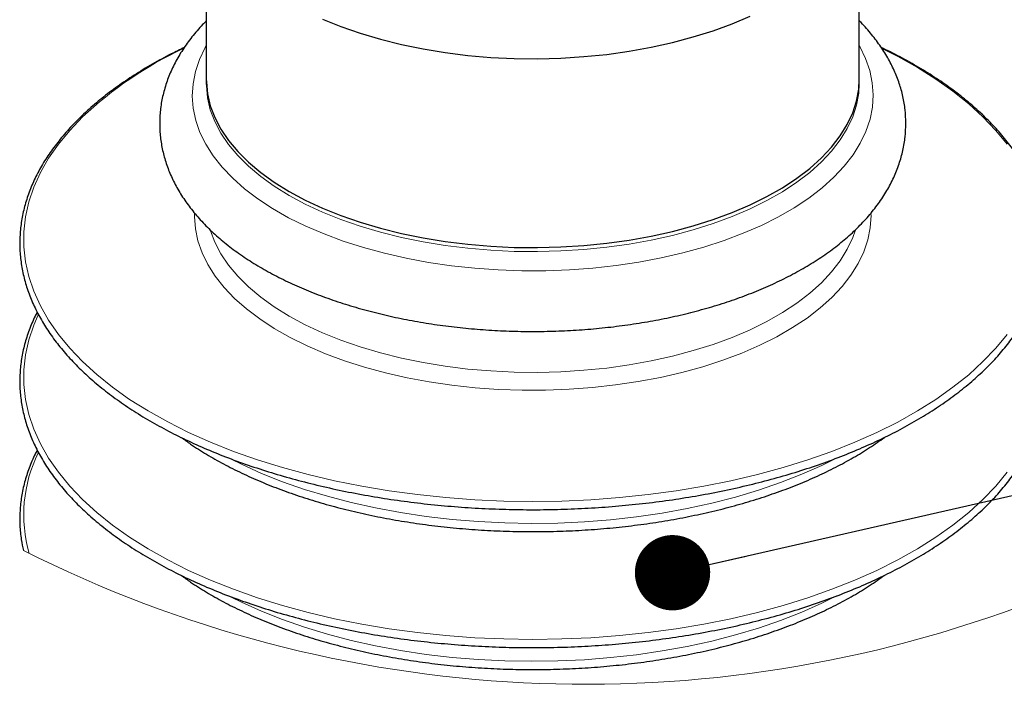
# Model space of a CAD drawing. Header units: millimetres. Extents: x 0 to 305, y 0 to 297.
# Tile 8 of 39: x 123 to 138, y 114 to 124. Entities that reach past the tile are written whole.
import ezdxf

# ---------------------------------------------------------------- set-up
doc = ezdxf.new("R2010")
doc.units = ezdxf.units.MM
doc.layers.add('ОСНОВНАЯ_НАДПИСЬ', color=7, linetype='Continuous')
doc.styles.get("Standard").update_dxf_attribs({"font": 'ГОСТ тип А'})
doc.dimstyles.new('SLDDIMSTYLE3', dxfattribs={"dimtxt": 0.18, "dimasz": 1.076923, "dimexe": 0, "dimexo": 0.0625, "dimgap": 0, "dimtad": 0, "dimtih": 1, "dimtoh": 1, "dimdec": 0, "dimrnd": 1e-09, "dimzin": 0, "dimdsep": 46, "dimtxsty": 'Standard', "dimblk1": 'DOT', "dimblk2": 'DOT', "dimsah": 1, "dimcen": 0.09, "dimadec": 0, "dimazin": 0, "dimtfac": 1.076923, "dimtdec": 0, "dimtofl": 0, "dimtmove": 0, "dimatfit": 3, "dimldrblk": 'DOT', "dimfxl": 1, "dimfrac": 2, "dimtolj": 1, "dimtzin": 0, "dimarcsym": 0})

# ---------------------------------------------------------------- blocks, each defined once
blk = doc.blocks.new('_Dot')
at = {"color": 0, "linetype": 'ByBlock', "lineweight": -2}
blk.add_line((-0.5, 0), (-1, 0), dxfattribs=at)
at = {"color": 0, "linetype": 'ByBlock', "const_width": 0.5}
blk.add_lwpolyline([(-0.25, 0, 1), (0.25, 0, 1)], format="xyb", close=True, dxfattribs=at)

msp = doc.modelspace()

# ---------------------------------------------------------------- linework, layer by layer
at = {"color": 7, "linetype": 'Continuous', "lineweight": 25}
for p, q in [((126.1631, 125.604), (126.1631, 122.904)), ((135.4964, 122.904), (135.4964, 125.604)), ((126.1631, 122.904), (126.1631, 122.8468)), ((135.4964, 122.8468), (135.4964, 122.904))]:
    msp.add_line(p, q, dxfattribs=at)
at = {"color": 7, "linetype": 'Continuous', "lineweight": 25, "flags": 128}
for points in [[(127.8243, 123.7653), (128.0866, 123.6596), (128.3629, 123.5638), (128.6518, 123.4783)], [(128.6518, 123.4783), (128.9518, 123.4037), (129.2614, 123.3403), (129.5789, 123.2885), (129.9028, 123.2484), (130.2315, 123.2204), (130.5632, 123.2044), (130.8962, 123.2008), (131.2289, 123.2093), (131.5596, 123.2301), (131.8866, 123.263), (132.2081, 123.3078), (132.5227, 123.3643), (132.8286, 123.4322), (133.1244, 123.5111), (133.4084, 123.6008), (133.6793, 123.7006), (133.9357, 123.8102)], [(126.1631, 122.904), (126.1635, 122.8697), (126.1802, 122.6984), (126.2205, 122.528), (126.2843, 122.3596), (126.3713, 122.194), (126.481, 122.032), (126.6128, 121.8745), (126.7662, 121.7221), (126.9402, 121.5758), (127.1341, 121.4363), (127.3468, 121.3043), (127.5772, 121.1804), (127.8243, 121.0653), (128.0866, 120.9595), (128.3629, 120.8637), (128.6518, 120.7782), (128.9518, 120.7036), (129.2614, 120.6402), (129.5789, 120.5884), (129.9028, 120.5483), (130.2315, 120.5203), (130.5632, 120.5044), (130.8962, 120.5007), (131.2289, 120.5093), (131.5596, 120.53), (131.8866, 120.5629), (132.2081, 120.6077), (132.5227, 120.6642), (132.8286, 120.7321), (133.1244, 120.8111), (133.4084, 120.9007), (133.6793, 121.0006), (133.9357, 121.1101), (134.1762, 121.2288), (134.3997, 121.356), (134.6051, 121.4911), (134.7911, 121.6335), (134.957, 121.7822), (135.1019, 121.9367), (135.225, 122.0962), (135.3256, 122.2597), (135.4034, 122.4266), (135.4579, 122.5958), (135.4888, 122.7667), (135.4964, 122.904)], [(126.1631, 122.904), (126.1635, 122.8697), (126.1802, 122.6984), (126.2205, 122.528), (126.2843, 122.3596), (126.3713, 122.194), (126.481, 122.032), (126.6128, 121.8745), (126.7662, 121.7221), (126.9402, 121.5758), (127.1341, 121.4363), (127.3468, 121.3043), (127.5772, 121.1804), (127.8243, 121.0653), (128.0866, 120.9595), (128.3629, 120.8637), (128.6518, 120.7782)], [(128.6518, 120.7782), (128.9518, 120.7036), (129.2614, 120.6402), (129.5789, 120.5884), (129.9028, 120.5483), (130.2315, 120.5203), (130.5632, 120.5044), (130.8962, 120.5007), (131.2289, 120.5093), (131.5596, 120.53), (131.8866, 120.5629), (132.2081, 120.6077), (132.5227, 120.6642), (132.8286, 120.7321), (133.1244, 120.8111), (133.4084, 120.9007), (133.6793, 121.0006), (133.9357, 121.1101), (134.1762, 121.2288), (134.3997, 121.356), (134.6051, 121.4911), (134.7911, 121.6335), (134.957, 121.7822), (135.1019, 121.9367), (135.225, 122.0962), (135.3256, 122.2597), (135.4034, 122.4266), (135.4579, 122.5958), (135.4888, 122.7667), (135.4964, 122.904)]]:
    msp.add_lwpolyline(points, dxfattribs=at)
at = {"color": 7, "linetype": 'Continuous', "lineweight": 18, "flags": 128}
for points in [[(126.1631, 123.3866), (126.1474, 123.3587), (126.0663, 123.1888), (126.0083, 123.0164), (125.9739, 122.8424), (125.9631, 122.6675), (125.976, 122.4927), (126.0126, 122.3187), (126.0726, 122.1465), (126.1558, 121.9769), (126.2618, 121.8107), (126.39, 121.6487), (126.5399, 121.4917), (126.7107, 121.3405), (126.9015, 121.1957), (127.1115, 121.0582), (127.3396, 120.9285), (127.5847, 120.8074), (127.8456, 120.6954), (128.121, 120.593), (128.4096, 120.5007), (128.7101, 120.4191), (129.0208, 120.3484), (129.3404, 120.2891), (129.6672, 120.2414), (129.9997, 120.2056), (130.3362, 120.1818), (130.6752, 120.1701), (131.0149, 120.1707), (131.3536, 120.1834), (131.6899, 120.2083), (132.0219, 120.2452), (132.3481, 120.294), (132.667, 120.3543), (132.9769, 120.426), (133.2763, 120.5086), (133.5638, 120.6018), (133.838, 120.7051), (134.0975, 120.8179), (134.3411, 120.9399), (134.5676, 121.0703), (134.7759, 121.2085), (134.965, 121.3538), (135.1339, 121.5056), (135.2818, 121.6631), (135.4081, 121.8255), (135.5121, 121.9921), (135.5932, 122.1619), (135.6511, 122.3343), (135.6856, 122.5084), (135.6964, 122.6833), (135.6835, 122.8581), (135.6469, 123.032), (135.5868, 123.2042), (135.5036, 123.3738), (135.4964, 123.3866)], [(137.6111, 121.9795), (137.4493, 122.1767), (137.2659, 122.3688), (137.0616, 122.5552), (136.8369, 122.7353), (136.5926, 122.9085), (136.3295, 123.0742), (136.0485, 123.2319), (135.8287, 123.3436)], [(126.1631, 122.8434), (126.1635, 122.8126), (126.1802, 122.6412), (126.2205, 122.4709), (126.2843, 122.3025), (126.3713, 122.1369), (126.481, 121.9749), (126.6128, 121.8173), (126.7662, 121.665), (126.9402, 121.5187), (127.1341, 121.3792), (127.3468, 121.2471), (127.5772, 121.1232), (127.8243, 121.0081), (128.0866, 120.9024), (128.3629, 120.8065), (128.6518, 120.7211), (128.9518, 120.6465), (129.2614, 120.5831), (129.5789, 120.5312), (129.9028, 120.4912), (130.2315, 120.4631), (130.5632, 120.4472), (130.8962, 120.4435), (131.2289, 120.4521), (131.5596, 120.4729), (131.8866, 120.5057), (132.2081, 120.5505), (132.5227, 120.607), (132.8286, 120.6749), (133.1244, 120.7539), (133.4084, 120.8436), (133.6793, 120.9434), (133.9357, 121.053), (134.1762, 121.1717), (134.3997, 121.2989), (134.6051, 121.434), (134.7911, 121.5763), (134.957, 121.7251), (135.1019, 121.8796), (135.225, 122.039), (135.3256, 122.2026), (135.4034, 122.3694), (135.4579, 122.5387), (135.4888, 122.7095), (135.4964, 122.8468)], [(124.3937, 122.369), (124.2103, 122.1769), (124.0485, 121.9798), (123.9089, 121.7782), (123.7918, 121.5728), (123.6976, 121.3643), (123.6267, 121.1534), (123.5793, 120.9407), (123.5556, 120.727), (123.5556, 120.5129), (123.5793, 120.2992), (123.6267, 120.0866), (123.6975, 119.8757), (123.7917, 119.6672), (123.9087, 119.4618), (124.0484, 119.2602), (124.2102, 119.063), (124.3935, 118.8709), (124.5979, 118.6845), (124.8226, 118.5044), (125.0668, 118.3312), (125.3299, 118.1655), (125.6109, 118.0078), (125.909, 117.8586), (126.2231, 117.7185), (126.5522, 117.5877), (126.8952, 117.4669), (127.2511, 117.3564), (127.6187, 117.2565), (127.9968, 117.1675), (128.384, 117.0899), (128.7793, 117.0237), (129.1813, 116.9693), (129.5886, 116.9268), (130, 116.8963), (130.4141, 116.878), (130.8295, 116.8719), (131.2449, 116.878), (131.659, 116.8963), (132.0704, 116.9267), (132.4777, 116.9692), (132.8797, 117.0237), (133.275, 117.0898), (133.6623, 117.1675), (134.0403, 117.2564), (134.4079, 117.3563), (134.7638, 117.4668), (135.1069, 117.5876), (135.436, 117.7183), (135.7501, 117.8585), (136.0482, 118.0077), (136.3292, 118.1654), (136.5923, 118.3311), (136.8366, 118.5042), (137.0613, 118.6843), (137.2657, 118.8707), (137.4491, 119.0628), (137.6109, 119.2599)], [(125.9948, 120.9834), (125.9944, 120.9435), (126.0072, 120.7698), (126.0435, 120.597), (126.1032, 120.4259), (126.1859, 120.2574), (126.2912, 120.0922), (126.4186, 119.9313), (126.5675, 119.7753), (126.7372, 119.625), (126.9268, 119.4812), (127.1354, 119.3446), (127.362, 119.2157), (127.6055, 119.0954), (127.8648, 118.9841), (128.1384, 118.8823), (128.4252, 118.7907), (128.7237, 118.7096), (129.0325, 118.6394), (129.35, 118.5804), (129.6747, 118.533), (130.005, 118.4974), (130.3394, 118.4738), (130.6762, 118.4622), (131.0137, 118.4627), (131.3503, 118.4754), (131.6843, 118.5001), (132.0142, 118.5368), (132.3384, 118.5853), (132.6552, 118.6452), (132.9631, 118.7164), (133.2606, 118.7985), (133.5462, 118.8911), (133.8186, 118.9937), (134.0765, 119.1059), (134.3185, 119.227), (134.5436, 119.3565), (134.7505, 119.4939), (134.9384, 119.6383), (135.1062, 119.7891), (135.2532, 119.9456), (135.3787, 120.1069), (135.482, 120.2724), (135.5626, 120.4412), (135.6201, 120.6125), (135.6544, 120.7854), (135.6651, 120.9592), (135.6646, 120.9867)], [(126.2225, 120.7383), (126.2843, 120.5764), (126.3713, 120.4107), (126.481, 120.2487), (126.6128, 120.0912), (126.7662, 119.9388), (126.9402, 119.7926), (127.1341, 119.653), (127.3468, 119.521), (127.5772, 119.3971), (127.8243, 119.282), (128.0866, 119.1762), (128.3629, 119.0804), (128.6518, 118.995), (128.9518, 118.9204), (129.2614, 118.857), (129.5789, 118.8051), (129.9028, 118.765), (130.2315, 118.737), (130.5632, 118.7211), (130.8962, 118.7174), (131.2289, 118.726), (131.5596, 118.7467), (131.8866, 118.7796), (132.2081, 118.8244), (132.5227, 118.8809), (132.8286, 118.9488), (133.1244, 119.0278), (133.4084, 119.1174), (133.6793, 119.2173), (133.9357, 119.3268), (134.1762, 119.4455), (134.3997, 119.5727), (134.6051, 119.7079), (134.7911, 119.8502), (134.957, 119.999), (135.1019, 120.1535), (135.225, 120.3129), (135.3256, 120.4764), (135.4034, 120.6433), (135.4376, 120.7404)], [(123.7612, 119.5392), (123.6976, 119.3928), (123.6267, 119.1819), (123.5793, 118.9692), (123.5556, 118.7555), (123.5556, 118.5415), (123.5793, 118.3278), (123.6267, 118.1151), (123.6975, 117.9042), (123.7917, 117.6957), (123.9087, 117.4903), (124.0484, 117.2887), (124.2102, 117.0915), (124.3935, 116.8994), (124.5979, 116.713), (124.8226, 116.5329), (125.0668, 116.3598), (125.3299, 116.1941), (125.6109, 116.0363), (125.909, 115.8872), (126.2231, 115.747), (126.5522, 115.6163), (126.8952, 115.4954), (127.2511, 115.3849), (127.6187, 115.285), (127.9968, 115.1961), (128.384, 115.1184), (128.7793, 115.0522), (129.1813, 114.9978), (129.5886, 114.9553), (130, 114.9248), (130.4141, 114.9065), (130.8295, 114.9004), (131.2449, 114.9065), (131.659, 114.9248), (132.0704, 114.9553), (132.4777, 114.9978), (132.8797, 115.0522), (133.275, 115.1183), (133.6623, 115.196), (134.0403, 115.2849), (134.4079, 115.3848), (134.7638, 115.4953), (135.1069, 115.6161), (135.436, 115.7468), (135.7501, 115.887), (136.0482, 116.0362), (136.3292, 116.1939), (136.5923, 116.3596), (136.8366, 116.5327), (137.0613, 116.7128), (137.2657, 116.8992), (137.4491, 117.0913), (137.6109, 117.2885)], [(126.5284, 117.4702), (126.6649, 117.4027), (126.9509, 117.2738), (127.2519, 117.1543), (127.5668, 117.0447), (127.8943, 116.9454), (128.2332, 116.8567), (128.5821, 116.7791), (128.9397, 116.7128), (129.3046, 116.658), (129.6754, 116.6151), (130.0507, 116.5841), (130.429, 116.5652), (130.8088, 116.5585), (131.1887, 116.5639), (131.5673, 116.5814), (131.9429, 116.6111), (132.3143, 116.6527), (132.6799, 116.7062), (133.0384, 116.7712), (133.3883, 116.8476), (133.7284, 116.9351), (134.0572, 117.0332), (134.3735, 117.1418), (134.6761, 117.2602), (134.9639, 117.3881), (135.174, 117.4924)], [(126.5284, 115.4988), (126.6649, 115.4312), (126.9509, 115.3023), (127.2519, 115.1828), (127.5668, 115.0732), (127.8943, 114.9739), (128.2332, 114.8852), (128.5821, 114.8076), (128.9397, 114.7413), (129.3046, 114.6866), (129.6754, 114.6436), (130.0507, 114.6126), (130.429, 114.5937), (130.8088, 114.587), (131.1887, 114.5924), (131.5673, 114.61), (131.9429, 114.6396), (132.3143, 114.6812), (132.6799, 114.7347), (133.0384, 114.7997), (133.3883, 114.8761), (133.7284, 114.9636), (134.0572, 115.0618), (134.3735, 115.1703), (134.6761, 115.2887), (134.9639, 115.4166), (135.174, 115.5209)]]:
    msp.add_lwpolyline(points, dxfattribs=at)
at = {"color": 7, "linetype": 'Continuous', "lineweight": 18}
for centre, radius, start, end in [((128.1721, 118.3435), 5.5209, 115.18368, 133.18607), ((125.5491, 116.6814), 1.9956, 153.63313, 196.05054), ((131.5878, 132.107), 17.8488, 243.23232, 291.05372)]:
    msp.add_arc(centre, radius, start, end, dxfattribs=at)
at = {"color": 7, "linetype": 'Continuous', "lineweight": 25}
for points, knots in [([(126.1631, 123.7419), (126.1451, 123.7238), (126.0725, 123.6508), (125.9565, 123.5152), (125.8241, 123.3329), (125.7137, 123.1449), (125.6256, 122.9535), (125.56, 122.7598), (125.5167, 122.565), (125.4954, 122.3703), (125.4956, 122.1765), (125.5171, 121.9842), (125.5593, 121.7942), (125.622, 121.6069), (125.7052, 121.4228), (125.8089, 121.2421), (125.9329, 121.0656), (126.0772, 120.8937), (126.2414, 120.7275), (126.4248, 120.5678), (126.6264, 120.4154), (126.8451, 120.2711), (127.0797, 120.1355), (127.3289, 120.0092), (127.5916, 119.8925), (127.8664, 119.7857), (128.1524, 119.6891), (128.4483, 119.6028), (128.7531, 119.527), (129.0656, 119.4619), (129.3845, 119.4077), (129.7088, 119.3644), (130.0373, 119.3321), (130.3686, 119.311), (130.7017, 119.3011), (131.0352, 119.3024), (131.3679, 119.3149), (131.6985, 119.3386), (132.0259, 119.3734), (132.3489, 119.4192), (132.6661, 119.4759), (132.9766, 119.5433), (133.2791, 119.6214), (133.5725, 119.71), (133.8558, 119.8088), (134.1278, 119.9178), (134.3877, 120.0367), (134.6342, 120.1654), (134.8665, 120.3037), (135.0833, 120.4513), (135.2835, 120.6079), (135.4658, 120.773), (135.6289, 120.9459), (135.7717, 121.1257), (135.8932, 121.3111), (135.9925, 121.501), (136.0694, 121.6937), (136.1239, 121.8881), (136.1561, 122.0829), (136.1666, 122.2773), (136.1557, 122.4705), (136.1239, 122.6616), (136.0714, 122.8503), (135.9985, 123.0361), (135.905, 123.2185), (135.7915, 123.3975), (135.6562, 123.5707), (135.5563, 123.6862), (135.4986, 123.7403), (135.4964, 123.7424)], [0, 0, 0, 0, 0.0045854, 0.018563, 0.0320869, 0.0451407, 0.0577587, 0.0699952, 0.0819232, 0.0936307, 0.1052157, 0.1167821, 0.1284136, 0.1402185, 0.1523025, 0.1647635, 0.1776855, 0.1911324, 0.2051441, 0.2197374, 0.2349091, 0.2506438, 0.2669185, 0.2837012, 0.3009637, 0.3186777, 0.3368122, 0.3553329, 0.3742024, 0.3933803, 0.4128231, 0.4324848, 0.4523174, 0.472271, 0.4922949, 0.5123374, 0.5323464, 0.552269, 0.5720548, 0.5916546, 0.6110213, 0.6301104, 0.6488803, 0.6672935, 0.6853161, 0.7029196, 0.7200802, 0.7367796, 0.7530051, 0.768749, 0.7840032, 0.798761, 0.8130215, 0.8267888, 0.840075, 0.8529058, 0.8653254, 0.8773976, 0.8892038, 0.9008375, 0.9124002, 0.9239854, 0.9356899, 0.9476212, 0.9598819, 0.9725635, 0.9857408, 0.999466, 1, 1, 1, 1]), ([(125.8489, 123.3608), (125.7854, 123.3304), (125.629, 123.2555), (125.3893, 123.1239), (125.133, 122.9692), (124.893, 122.807), (124.67, 122.6383), (124.4931, 122.4875), (124.3588, 122.3613), (124.2339, 122.2352), (124.0949, 122.0797), (123.9479, 121.8887), (123.8207, 121.6937), (123.714, 121.4952), (123.6279, 121.2939), (123.5628, 121.0905), (123.5189, 120.8856), (123.4963, 120.6799), (123.4949, 120.4739), (123.5147, 120.2685), (123.5557, 120.064), (123.6176, 119.8612), (123.7003, 119.6604), (123.8036, 119.4624), (123.9272, 119.2676), (124.0707, 119.0767), (124.2337, 118.8901), (124.4158, 118.7084), (124.6163, 118.5323), (124.8347, 118.362), (125.0703, 118.1983), (125.3224, 118.0415), (125.5902, 117.892), (125.873, 117.7503), (126.17, 117.6167), (126.4802, 117.4916), (126.8028, 117.3754), (127.1369, 117.2683), (127.4815, 117.1707), (127.8357, 117.0828), (128.1984, 117.0049), (128.5686, 116.9371), (128.9452, 116.8797), (129.3272, 116.8328), (129.7135, 116.7965), (130.103, 116.771), (130.4945, 116.7563), (130.887, 116.7524), (131.2793, 116.7595), (131.6704, 116.7773), (132.059, 116.806), (132.4441, 116.8454), (132.8247, 116.8953), (133.1995, 116.9558), (133.5676, 117.0265), (133.9278, 117.1074), (134.2793, 117.1981), (134.6209, 117.2985), (134.9517, 117.4083), (135.2708, 117.5271), (135.5772, 117.6547), (135.8701, 117.7906), (136.1486, 117.9346), (136.412, 118.0863), (136.6594, 118.2453), (136.8902, 118.411), (137.1037, 118.5832), (137.2992, 118.7613), (137.4761, 118.9449), (137.6338, 119.1334), (137.7719, 119.3263), (137.8898, 119.5229), (137.9872, 119.7228), (138.0638, 119.9251), (138.1192, 120.1293), (138.1535, 120.3347), (138.1665, 120.5406), (138.1582, 120.7464), (138.1288, 120.9514), (138.0782, 121.1552), (138.0068, 121.3572), (137.9147, 121.5567), (137.8022, 121.7534), (137.6695, 121.9465), (137.517, 122.1355), (137.3453, 122.3199), (137.1548, 122.4992), (136.946, 122.6727), (136.7197, 122.84), (136.4766, 123.0008), (136.217, 123.1538), (135.9939, 123.2744), (135.8555, 123.3395), (135.8109, 123.3605)], [0, 0, 0, 0, 0.0082307, 0.0202865, 0.0319611, 0.0432485, 0.0541465, 0.0646572, 0.070423, 0.0756945, 0.0854212, 0.0948019, 0.1038588, 0.1126228, 0.1211317, 0.1294302, 0.1375691, 0.1456052, 0.1535992, 0.1616141, 0.1697107, 0.1779493, 0.1863857, 0.1950695, 0.2040428, 0.2133395, 0.2229863, 0.2330028, 0.2434021, 0.2541917, 0.2653742, 0.2769477, 0.2889062, 0.3012402, 0.3139374, 0.3269824, 0.3403572, 0.3540416, 0.3680132, 0.3822478, 0.3967196, 0.4114013, 0.4262645, 0.4412796, 0.4564162, 0.4716434, 0.4869297, 0.5022432, 0.517552, 0.532824, 0.5480275, 0.5631311, 0.5781039, 0.592916, 0.6075379, 0.6219417, 0.6361006, 0.6499892, 0.6635839, 0.6768631, 0.6898073, 0.7023996, 0.7146257, 0.7264745, 0.7379384, 0.7490134, 0.7596995, 0.7700014, 0.7799288, 0.7894969, 0.798727, 0.8076465, 0.8162895, 0.8246969, 0.8329162, 0.841001, 0.8490102, 0.8570059, 0.8650503, 0.8732041, 0.8815261, 0.8900692, 0.8988798, 0.9079963, 0.9174493, 0.9272622, 0.9374513, 0.9480274, 0.9589955, 0.9703562, 0.9821056, 0.9942361, 1, 1, 1, 1]), ([(123.7469, 119.5781), (123.7364, 119.5589), (123.691, 119.4759), (123.6287, 119.3221), (123.5626, 119.1191), (123.519, 118.9141), (123.4962, 118.7084), (123.4949, 118.5025), (123.5147, 118.297), (123.5557, 118.0925), (123.6176, 117.8897), (123.7003, 117.689), (123.8036, 117.4909), (123.9272, 117.2961), (124.0707, 117.1052), (124.2337, 116.9186), (124.4158, 116.7369), (124.6163, 116.5608), (124.8347, 116.3906), (125.0703, 116.2268), (125.3224, 116.07), (125.5902, 115.9205), (125.873, 115.7788), (126.17, 115.6452), (126.4802, 115.5202), (126.8028, 115.4039), (127.1369, 115.2969), (127.4815, 115.1992), (127.8357, 115.1113), (128.1984, 115.0334), (128.5686, 114.9656), (128.9452, 114.9082), (129.3272, 114.8613), (129.7135, 114.825), (130.103, 114.7995), (130.4945, 114.7848), (130.887, 114.781), (131.2793, 114.788), (131.6704, 114.8058), (132.059, 114.8345), (132.4441, 114.8739), (132.8247, 114.9239), (133.1995, 114.9843), (133.5676, 115.0551), (133.9278, 115.1359), (134.2793, 115.2267), (134.6209, 115.327), (134.9517, 115.4368), (135.2708, 115.5556), (135.5772, 115.6832), (135.8701, 115.8192), (136.1486, 115.9632), (136.412, 116.1148), (136.6594, 116.2738), (136.8902, 116.4396), (137.1037, 116.6117), (137.2992, 116.7899), (137.4761, 116.9734), (137.6338, 117.1619), (137.7719, 117.3548), (137.8898, 117.5515), (137.9872, 117.7513), (138.0638, 117.9536), (138.1192, 118.1578), (138.1535, 118.3632), (138.1665, 118.5691), (138.1582, 118.7749), (138.1288, 118.98), (138.0781, 119.1836), (138.0078, 119.3854), (137.9454, 119.5146), (137.9139, 119.5797)], [0, 0, 0, 0, 0.0032748, 0.014185, 0.0248253, 0.035261, 0.0455648, 0.0558147, 0.0660915, 0.0764728, 0.0870363, 0.0978535, 0.1089879, 0.1204932, 0.1324136, 0.1447827, 0.1576258, 0.1709597, 0.1847941, 0.1991323, 0.2139718, 0.2293049, 0.2451195, 0.2613998, 0.2781261, 0.2952752, 0.3128213, 0.3307357, 0.3489873, 0.367543, 0.3863678, 0.4054253, 0.4246776, 0.4440858, 0.4636101, 0.4832101, 0.502845, 0.5224738, 0.5420556, 0.5615494, 0.5809152, 0.6001134, 0.6191053, 0.6378535, 0.6563221, 0.6744765, 0.6922844, 0.7097155, 0.726742, 0.7433391, 0.7594849, 0.7751612, 0.7903537, 0.8050527, 0.8192529, 0.8329546, 0.8461637, 0.8588926, 0.8711608, 0.8829956, 0.8944322, 0.9055142, 0.9162941, 0.9268328, 0.9371993, 0.9474686, 0.9577206, 0.9680351, 0.97849, 0.9891603, 1, 1, 1, 1]), ([(125.8061, 117.7863), (125.8496, 117.7544), (125.9657, 117.6691), (126.1673, 117.543), (126.4113, 117.4046), (126.6706, 117.2745), (126.944, 117.1525), (127.2305, 117.0391), (127.5293, 116.9346), (127.8392, 116.8394), (128.1592, 116.7537), (128.4882, 116.6779), (128.8252, 116.6122), (129.1689, 116.5568), (129.5183, 116.5119), (129.8721, 116.4776), (130.2292, 116.4541), (130.5882, 116.4413), (130.9481, 116.4395), (131.3076, 116.4485), (131.6655, 116.4683), (132.0205, 116.4989), (132.3715, 116.5402), (132.7173, 116.5921), (133.0567, 116.6543), (133.3885, 116.7266), (133.7117, 116.8089), (134.0251, 116.9009), (134.3278, 117.0022), (134.6185, 117.1126), (134.8965, 117.2317), (135.1608, 117.3591), (135.4102, 117.4946), (135.6428, 117.6355), (135.7875, 117.7378), (135.8575, 117.7874)], [0, 0, 0, 0, 0.0152931, 0.0409119, 0.0674655, 0.09493, 0.1232723, 0.1524516, 0.1824192, 0.2131202, 0.2444938, 0.2764743, 0.3089913, 0.3419708, 0.3753357, 0.409006, 0.4429002, 0.4769349, 0.511026, 0.5450891, 0.5790396, 0.612794, 0.6462698, 0.6793867, 0.7120665, 0.7442342, 0.7758184, 0.8067518, 0.8369722, 0.8664229, 0.895054, 0.9228226, 0.949694, 0.9756433, 1, 1, 1, 1]), ([(123.7469, 117.6066), (123.7364, 117.5874), (123.691, 117.5045), (123.6287, 117.3506), (123.5626, 117.1476), (123.519, 116.9426), (123.4961, 116.7369), (123.4953, 116.5311), (123.5118, 116.3414), (123.5378, 116.2226), (123.5492, 116.1709)], [0, 0, 0, 0, 0.0442334, 0.1915962, 0.3353147, 0.4762704, 0.6154433, 0.7538887, 0.8926974, 1, 1, 1, 1]), ([(125.8061, 115.8148), (125.8496, 115.7829), (125.9657, 115.6976), (126.1673, 115.5715), (126.4113, 115.4331), (126.6706, 115.3031), (126.944, 115.181), (127.2305, 115.0676), (127.5293, 114.9631), (127.8392, 114.8679), (128.1592, 114.7822), (128.4882, 114.7064), (128.8252, 114.6407), (129.1689, 114.5853), (129.5183, 114.5404), (129.8721, 114.5061), (130.2292, 114.4826), (130.5882, 114.4698), (130.9481, 114.468), (131.3076, 114.477), (131.6655, 114.4968), (132.0205, 114.5275), (132.3715, 114.5688), (132.7173, 114.6206), (133.0567, 114.6828), (133.3885, 114.7551), (133.7117, 114.8374), (134.0251, 114.9294), (134.3278, 115.0307), (134.6185, 115.1411), (134.8965, 115.2602), (135.1608, 115.3876), (135.4102, 115.5231), (135.6428, 115.664), (135.7875, 115.7663), (135.8575, 115.8159)], [0, 0, 0, 0, 0.0152931, 0.040912, 0.0674656, 0.09493, 0.1232724, 0.1524516, 0.1824192, 0.2131202, 0.2444939, 0.2764744, 0.3089914, 0.3419709, 0.3753357, 0.409006, 0.4429002, 0.4769349, 0.511026, 0.5450891, 0.5790396, 0.6127939, 0.6462698, 0.6793866, 0.7120665, 0.7442342, 0.7758184, 0.8067518, 0.8369721, 0.8664229, 0.8950539, 0.9228225, 0.9496939, 0.9756432, 1, 1, 1, 1])]:
    msp.add_open_spline(points, degree=3, knots=knots, dxfattribs=at)

# ---------------------------------------------------------------- leaders
at = {"layer": 'ОСНОВНАЯ_НАДПИСЬ'}
msp.add_leader([(132.828, 115.8532), (145.0734, 118.6371)], dimstyle='SLDDIMSTYLE3', dxfattribs=at)

doc.saveas('drawing.dxf')
